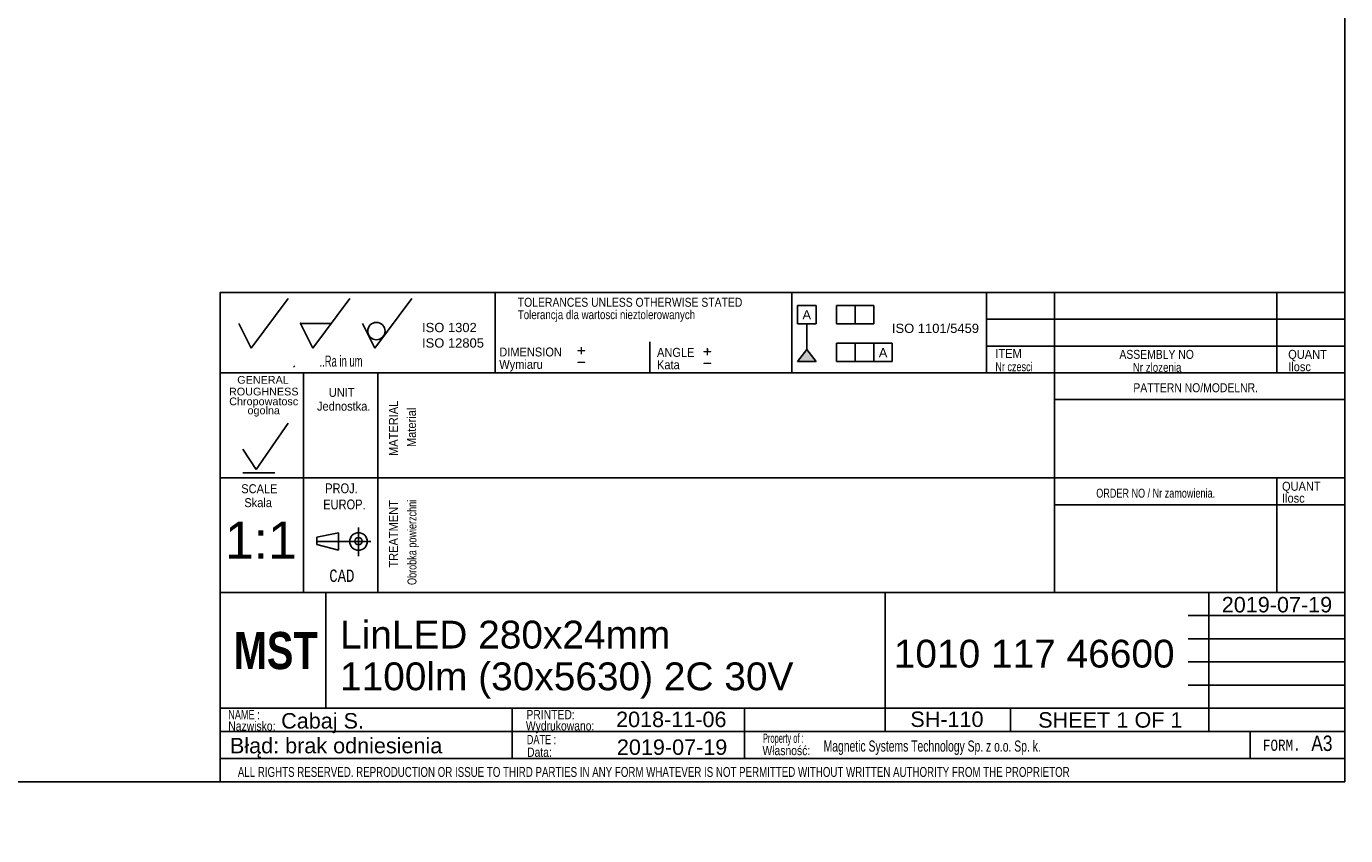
# Model space of a CAD drawing. Header units: millimetres. Extents: x 16 to 406, y 5 to 285.
# Tile 6 of 10: x 192 to 406, y 5 to 136. Entities that reach past the tile are written whole.
import ezdxf
from ezdxf.entities.mleader import LeaderData, LeaderLine
from ezdxf.enums import TextEntityAlignment as Align
from ezdxf.lldxf.tags import DXFTag
from ezdxf.math import Vec2, Vec3

# ---------------------------------------------------------------- set-up
doc = ezdxf.new("R2010")
doc.units = ezdxf.units.MM
doc.layers.add('10', color=7, linetype='Continuous')
doc.layers.add('Default', color=7, linetype='Continuous')
doc.styles.add('SEACAD_Arial', font='arial.ttf')
doc.styles.add('SEACAD_Lucida_Console', font='lucon.TTF', dxfattribs={"width": 0.8})
tags = doc.linetypes.add('CENTER2', pattern=[28.575, 19.05, -3.175, 3.175, -3.175]).pattern_tags.tags
tags[10:11] = [DXFTag(74, 4), DXFTag(75, 0), DXFTag(340, '0'), DXFTag(46, 0.0), DXFTag(50, 0.0), DXFTag(44, 0.0), DXFTag(45, 0.0)]
tags[8:9] = [DXFTag(74, 4), DXFTag(75, 0), DXFTag(340, '0'), DXFTag(46, 0.0), DXFTag(50, 0.0), DXFTag(44, 0.0), DXFTag(45, 0.0)]
tags[6:7] = [DXFTag(74, 4), DXFTag(75, 0), DXFTag(340, '0'), DXFTag(46, 0.0), DXFTag(50, 0.0), DXFTag(44, 0.0), DXFTag(45, 0.0)]
tags[4:5] = [DXFTag(74, 4), DXFTag(75, 0), DXFTag(340, '0'), DXFTag(46, 0.0), DXFTag(50, 0.0), DXFTag(44, 0.0), DXFTag(45, 0.0)]

# ---------------------------------------------------------------- blocks, each defined once
blk = doc.blocks.new('SEANNOT_GROUP9')
at = {"layer": 'Default', "color": 7, "linetype": 'Continuous', "style": 'SEACAD_Arial'}
for s, p in [('LinLED 280x24mm', (243.05, 39.62)), ('1100lm (30x5630) 2C 30V', (243.05, 32.87))]:
    blk.add_text(s, height=4.5, dxfattribs=at).set_placement(p, align=Align.TOP_LEFT)
blk = doc.blocks.new('SEANNOT_GROUP10')
at = {"layer": 'Default', "color": 7, "linetype": 'Continuous', "style": 'SEACAD_Arial'}
blk.add_text('1010 117 46600', height=4.5, dxfattribs=at).set_placement((332.67, 36.54), align=Align.TOP_LEFT)
blk = doc.blocks.new('SEANNOT_GROUP11')
at = {"layer": 'Default', "color": 7, "linetype": 'Continuous', "style": 'SEACAD_Arial'}
blk.add_text('Cabaj S.', height=2.5, dxfattribs=at).set_placement((233.53, 24.68), align=Align.TOP_LEFT)
blk = doc.blocks.new('SEANNOT_GROUP12')
at = {"layer": 'Default', "color": 7, "linetype": 'Continuous', "style": 'SEACAD_Arial'}
blk.add_text('SH-110', height=2.5, dxfattribs=at).set_placement((335.35, 24.93), align=Align.TOP_LEFT)
blk = doc.blocks.new('SEANNOT_GROUP13')
at = {"layer": 'Default', "color": 7, "linetype": 'Continuous', "style": 'SEACAD_Arial'}
blk.add_text('2019-07-19', height=2.5, dxfattribs=at).set_placement((287.86, 20.42), align=Align.TOP_LEFT)
blk = doc.blocks.new('SEANNOT_GROUP14')
at = {"layer": 'Default', "color": 7, "linetype": 'Continuous', "style": 'SEACAD_Arial'}
blk.add_text('1:1', height=6, dxfattribs=at).set_placement((224.43, 55.64), align=Align.TOP_LEFT)
blk = doc.blocks.new('_Dot')
at = {"color": 0, "linetype": 'ByBlock', "lineweight": -2}
blk.add_line((-0.5, 0), (-1, 0), dxfattribs=at)
at = {"color": 0, "linetype": 'ByBlock', "const_width": 0.5}
blk.add_lwpolyline([(-0.25, 0, 1), (0.25, 0, 1)], format="xyb", close=True, dxfattribs=at)
blk = doc.blocks.new('SEANNOT_GROUP16')
at = {"layer": 'Default', "color": 7, "linetype": 'Continuous', "style": 'SEACAD_Arial'}
blk.add_text('2018-11-06', height=2.5, dxfattribs=at).set_placement((287.73, 24.91), align=Align.TOP_LEFT)
blk = doc.blocks.new('SEANNOT_GROUP17')
at = {"layer": 'Default', "color": 7, "linetype": 'Continuous', "style": 'SEACAD_Arial'}
for s, p in [('SHEET ', (356.04, 24.82)), ('1', (368.7, 24.82)), (' OF ', (370.66, 24.82)), ('1', (377.45, 24.82))]:
    blk.add_text(s, height=2.5, dxfattribs=at).set_placement(p, align=Align.TOP_LEFT)
blk = doc.blocks.new('SEANNOT_GROUP18')
at = {"layer": 'Default', "color": 7, "linetype": 'Continuous', "style": 'SEACAD_Arial'}
blk.add_text('2019-07-19', height=2.5, dxfattribs=at).set_placement((385.75, 43.46), align=Align.TOP_LEFT)

msp = doc.modelspace()

# ---------------------------------------------------------------- hatches: boundary and pattern name
at = {"layer": 'Default', "linetype": 'Continuous'}
msp.add_hatch(color=7, dxfattribs=at).paths.add_polyline_path([(318.589, 83.506), (317.089, 81.521), (320.089, 81.521)])

# ---------------------------------------------------------------- linework, layer by layer
at = {"layer": '10', "color": 7, "linetype": 'Continuous'}
for p, q in [((268.166, 92.702), (268.166, 79.702)), ((316.166, 92.702), (316.166, 79.702)), ((347.666, 92.702), (347.666, 79.702)), ((358.666, 92.702), (358.666, 44.202)), ((394.666, 92.702), (394.666, 79.702)), ((228.666, 83.702), (234.666, 91.702)), ((238.666, 83.702), (244.666, 91.702)), ((248.666, 83.702), (254.666, 91.702)), ((226.666, 87.702), (228.666, 83.702)), ((236.666, 87.702), (241.666, 87.702)), ((236.666, 87.702), (238.666, 83.702)), ((246.666, 87.702), (248.666, 83.702)), ((405.666, 88.369), (347.666, 88.369)), ((293.166, 84.702), (293.166, 79.702)), ((405.666, 84.036), (347.666, 84.036)), ((405.666, 79.702), (223.666, 79.702)), ((235.541, 80.629), (235.717, 80.835)), ((237.166, 79.702), (237.166, 44.202)), ((237.166, 79.702), (237.166, 45.702)), ((249.166, 79.702), (249.166, 44.202)), ((405.666, 75.369), (358.666, 75.369)), ((229.469, 64.067), (234.668, 71.572)), ((227.327, 67.349), (229.469, 64.067)), ((405.666, 62.702), (223.666, 62.702)), ((227.327, 63.528), (232.526, 63.528)), ((394.666, 62.702), (394.666, 44.202)), ((405.666, 58.369), (358.666, 58.369)), ((239.312, 53.117), (242.798, 53.809)), ((242.798, 53.809), (242.798, 51.041)), ((246.041, 54.678), (246.041, 50.07)), ((246.041, 54.678), (246.041, 50.07)), ((239.312, 51.925), (239.312, 53.117)), ((242.798, 51.041), (239.312, 51.925)), ((331.291, 44.202), (223.666, 44.202)), ((331.166, 44.202), (223.666, 44.202)), ((240.77, 25.544), (240.77, 44.294)), ((380.291, 44.202), (405.791, 44.202)), ((383.666, 21.702), (383.666, 44.202)), ((380.291, 40.452), (405.791, 40.452)), ((380.291, 36.702), (405.791, 36.702)), ((380.291, 32.952), (405.791, 32.952)), ((380.291, 29.202), (405.791, 29.202)), ((223.666, 25.452), (405.791, 25.452)), ((270.926, 25.414), (270.926, 17.289)), ((308.524, 25.452), (308.524, 17.327)), ((351.541, 25.452), (351.541, 21.702)), ((223.666, 21.702), (380.291, 21.702)), ((390.354, 21.702), (390.354, 17.327)), ((223.666, 17.327), (405.666, 17.327))]:
    msp.add_line(p, q, dxfattribs=at)
at = {"layer": '10', "color": 7, "linetype": 'CENTER2'}
msp.add_line((239.312, 52.425), (248.028, 52.425), dxfattribs=at)
at = {"layer": '10', "color": 7, "linetype": 'Continuous'}
for points in [[(405.666, 13.577), (405.666, 284.577), (15.666, 284.577), (15.666, 13.577), (405.666, 13.577)], [(405.666, 13.577), (405.666, 92.702), (223.666, 92.702), (223.666, 13.577), (405.666, 13.577)], [(331.291, 44.202), (331.291, 21.702), (405.666, 21.702), (405.666, 44.202), (331.291, 44.202)]]:
    msp.add_lwpolyline(points, dxfattribs=at)
for centre, radius in [((248.939, 86.457), 1.402), ((246.041, 52.425), 1.415), ((246.041, 52.484), 0.607)]:
    msp.add_circle(centre, radius, dxfattribs=at)
msp.add_point((236.666, 87.702), dxfattribs=at)
at = {"layer": 'Default', "color": 7, "linetype": 'Continuous'}
for p, q in [((317.089, 87.611), (317.089, 90.611)), ((317.089, 90.611), (320.089, 90.611)), ((320.089, 90.611), (320.089, 87.611)), ((323.424, 87.611), (323.424, 90.611)), ((323.424, 90.611), (329.424, 90.611)), ((326.424, 90.611), (326.424, 87.611)), ((329.424, 90.611), (329.424, 87.611)), ((320.089, 87.611), (317.089, 87.611)), ((318.589, 83.506), (318.589, 87.611)), ((329.424, 87.611), (323.424, 87.611)), ((317.089, 81.521), (318.589, 83.506)), ((318.589, 83.506), (320.089, 81.521)), ((323.424, 81.521), (323.424, 84.521)), ((323.424, 84.521), (332.424, 84.521)), ((326.424, 84.521), (326.424, 81.521)), ((329.424, 81.521), (329.424, 84.521)), ((332.424, 84.521), (332.424, 81.521)), ((320.089, 81.521), (317.089, 81.521)), ((332.424, 81.521), (323.424, 81.521))]:
    msp.add_line(p, q, dxfattribs=at)

# ---------------------------------------------------------------- block references
at = {"layer": 'Default'}
for name in ['SEANNOT_GROUP14', 'SEANNOT_GROUP18', 'SEANNOT_GROUP9', 'SEANNOT_GROUP10', 'SEANNOT_GROUP11', 'SEANNOT_GROUP16', 'SEANNOT_GROUP12', 'SEANNOT_GROUP17', 'SEANNOT_GROUP13']:
    msp.add_blockref(name, (0, 0), dxfattribs=at)

# ---------------------------------------------------------------- texts
at = {"layer": '10', "attachment_point": 1}
for s, insert, char_height, width, style in [('{\\farial rounded mt|b0||i0||c0|p34;\\C7;\\H1.45000002;\\W0.83002;TOLERANCES UNLESS OTHERWISE STATED}', (271.823, 91.84), 1.45, 38.61414, 'SEACAD_Arial'), ('{\\farial rounded mt|b0||i0||c0|p34;\\C7;\\H1.45000002;\\W0.77704;Tolerancja dla wartosci nieztolerowanych}', (271.823, 89.84), 1.45, 36.02936, 'SEACAD_Arial'), ('{\\farial rounded mt|b0||i0||c0|p34;\\C7;\\H1.45000002;\\W0.883;DIMENSION}', (268.823, 83.801), 1.45, 10.15001, 'SEACAD_Arial'), ('{\\farial rounded mt|b0||i0||c0|p34;\\C7;\\H1.45000002;\\W0.883;ANGLE}', (294.351, 83.737), 1.45, 6.05218, 'SEACAD_Arial'), ('{\\farial rounded mt|b0||i0||c0|p34;\\C7;\\H1.45000002;\\W0.883;ITEM}', (349.106, 83.545), 1.45, 4.25544, 'SEACAD_Arial'), ('{\\farial rounded mt|b0||i0||c0|p34;\\C7;\\H1.45000002;\\W0.83002;ASSEMBLY NO}', (369.185, 83.418), 1.45, 12.82936, 'SEACAD_Arial'), ('{\\farial rounded mt|b0||i0||c0|p34;\\C7;\\H1.45000002;\\W0.883;QUANT}', (396.497, 83.418), 1.45, 6.24131, 'SEACAD_Arial'), ('{\\farial rounded mt|b0||i0||c0|p34;\\C7;\\H1.8;\\W0.608;..Ra in um}', (239.73, 82.502), 1.8, 8.92175, 'SEACAD_Arial'), ('{\\farial rounded mt|b0||i0||c0|p34;\\C7;\\H1.45000002;\\W0.883;Wymiaru}', (268.823, 81.801), 1.45, 8.67569, 'SEACAD_Arial'), ('{\\farial rounded mt|b0||i0||c0|p34;\\C7;\\H1.45000002;\\W0.883;Kata}', (294.351, 81.737), 1.45, 5.07501, 'SEACAD_Arial'), ('{\\farial rounded mt|b0||i0||c0|p34;\\C7;\\H1.45000002;\\W0.72406;Nr czesci }', (349.106, 81.418), 1.45, 7.78588, 'SEACAD_Arial'), ('{\\farial rounded mt|b0||i0||c0|p34;\\C7;\\H1.45000002;\\W0.77704;Nr zlozenia}', (371.349, 81.319), 1.45, 9.50428, 'SEACAD_Arial'), ('{\\farial rounded mt|b0||i0||c0|p34;\\C7;\\H1.45000002;\\W0.883;Ilosc}', (396.497, 81.418), 1.45, 6.93479, 'SEACAD_Arial'), ('{\\farial rounded mt|b0||i0||c0|p34;\\C7;\\H1.45000002;\\W0.883;UNIT}', (241.233, 77.275), 1.45, 4.16088, 'SEACAD_Arial'), ('{\\farial rounded mt|b0||i0||c0|p34;\\C7;\\H1.45000002;\\W0.83002;PATTERN NO/MODELNR.}', (371.438, 78.024), 1.45, 21.43479, 'SEACAD_Arial'), ('{\\farial rounded mt|b0||i0||c0|p34;\\C7;\\H1.45000002;\\W0.883;Jednostka.}', (239.329, 75.036), 1.45, 8.72628, 'SEACAD_Arial'), ('{\\farial rounded mt|b0||i0||c0|p34;\\C7;\\H1.45000002;\\W0.883;QUANT}', (395.497, 62.085), 1.45, 6.24131, 'SEACAD_Arial'), ('{\\farial rounded mt|b0||i0||c0|p34;\\C7;\\H1.45000002;\\W0.883;SCALE}', (227.067, 61.69), 1.45, 5.86305, 'SEACAD_Arial'), ('{\\farial rounded mt|b0||i0||c0|p34;\\C7;\\H1.60000002;\\W0.8;PROJ.}', (240.654, 61.826), 1.6, 5.11305, 'SEACAD_Arial'), ('{\\farial rounded mt|b0||i0||c0|p34;\\C7;\\H1.45000002;\\W0.72406;ORDER NO / Nr zamowienia.}', (365.438, 60.97), 1.45, 25.03089, 'SEACAD_Arial'), ('{\\farial rounded mt|b0||i0||c0|p34;\\C7;\\H1.45000002;\\W0.883;Ilosc}', (395.497, 60.165), 1.45, 6.93479, 'SEACAD_Arial'), ('{\\farial rounded mt|b0||i0||c0|p34;\\C7;\\H1.45000002;\\W0.883;Skala}', (227.568, 59.436), 1.45, 5.77723, 'SEACAD_Arial'), ('{\\farial rounded mt|b0||i0||c0|p34;\\C7;\\H1.60000002;\\W0.8;EUROP.}', (240.336, 59.22), 1.6, 6.64349, 'SEACAD_Arial'), ('{\\fLucida Console|b0||i0||c0|p34;\\C7;\\H1.99999998;\\W0.8;CAD}', (241.316, 47.895), 2, 4.53334, 'SEACAD_Lucida_Console'), ('{\\farial rounded mt|b0||i0||c0|p34;\\C7;\\H1.5;\\W0.704;NAME :}', (224.968, 25.176), 1.5, 5.5761, 'SEACAD_Arial'), ('{\\farial rounded mt|b0||i0||c0|p34;\\C7;\\H1.5;\\W0.8;Wydrukowano:}', (273.128, 23.366), 1.5, 11.43865, 'SEACAD_Arial'), ('{\\farial rounded mt|b0||i0||c0|p34;\\C7;\\H1.5;\\W0.8;PRINTED:}', (273.216, 25.176), 1.5, 8.9879, 'SEACAD_Arial'), ('{\\farial rounded mt|b0||i0||c0|p34;\\C7;\\H1.5;\\W0.8;Nazwisko:}', (224.968, 23.329), 1.5, 7.67838, 'SEACAD_Arial'), ('{\\farial rounded mt|b0||i0||c0|p34;\\C7;\\H1.5;\\W0.46208;Property of :}', (311.497, 21.358), 1.5, 8.86958, 'SEACAD_Arial'), ('{\\farial rounded mt|b0||i0||c0|p34;\\C7;\\H1.5;\\W0.704;DATE :}', (273.282, 21.148), 1.5, 5.2174, 'SEACAD_Arial'), ('{\\farial rounded mt|b0||i0||c0|p34;\\C7;\\H1.5;\\W0.8;Własność:}', (311.414, 19.374), 1.5, 10.89131, 'SEACAD_Arial'), ('{\\farial rounded mt|b0||i0||c0|p34;\\C7;\\H1.8;\\W0.667;Magnetic Systems Technology Sp. z o.o. Sp. k.}', (321.317, 20.244), 1.8, 58.30436, 'SEACAD_Arial'), ('{\\fLucida Console|b0||i0||c0|p34;\\C7;\\H1.8;\\W0.8;FORM.}', (392.416, 20.377), 1.8, 6.80001, 'SEACAD_Lucida_Console'), ('{\\farial rounded mt|b0||i0||c0|p34;\\C7;\\H2.50000002;\\W0.8;A3}', (400.244, 21.047), 2.5, 3.31523, 'SEACAD_Arial'), ('{\\farial rounded mt|b0||i0||c0|p34;\\C7;\\H1.5;\\W0.8;Data:}', (273.325, 19.098), 1.5, 6.19566, 'SEACAD_Arial'), ('{\\farial rounded mt|b0||i0||c0|p34;\\C7;\\H1.60000002;\\W0.704;ALL RIGHTS RESERVED. REPRODUCTION OR ISSUE TO THIRD PARTIES IN ANY FORM WHATEVER IS NOT PERMITTED WITHOUT WRITTEN AUTHORITY FROM THE PROPRIETOR}', (226.514, 15.955), 1.6, 148.00001, 'SEACAD_Arial')]:
    msp.add_mtext(s, dxfattribs=dict(at, insert=insert, char_height=char_height, width=width, style=style))
at = {"layer": '10', "char_height": 1.25, "attachment_point": 1}
for s, insert, width in [('{\\fArial|b0||i0||c0|p34;\\C7;\\H1.2499998;\\W1.;GENERAL}', (226.419, 79.196), 8.3424), ('{\\fArial|b0||i0||c0|p34;\\C7;\\H1.2499998;\\W1.;ROUGHNESS}', (225.084, 77.302), 11.22283)]:
    msp.add_mtext(s, dxfattribs=dict(at, insert=insert, width=width))
at = {"layer": '10', "insert": (230.703, 74.174), "char_height": 1.25, "width": 11.65265, "attachment_point": 5, "line_spacing_factor": 0.7}
msp.add_mtext('{\\fArial|b0||i0||c0|p34;\\C7;\\H1.24999998;\\W1.;Chropowatosc\\P}{\\fArial|b0||i0||c0|p34;\\C7;\\H1.24999998;\\W1.;ogolna}', dxfattribs=at)
at = {"layer": '10', "char_height": 1.45, "attachment_point": 1, "rotation": 89.99999, "style": 'SEACAD_Arial'}
for s, insert, width in [('{\\farial rounded mt|b0||i0||c0|p34;\\C7;\\H1.45000002;\\W0.883;MATERIAL}', (250.968, 66.261), 8.92066), ('{\\farial rounded mt|b0||i0||c0|p34;\\C7;\\H1.45000002;\\W0.883;Material}', (253.888, 67.703), 7.15315), ('{\\farial rounded mt|b0||i0||c0|p34;\\C7;\\H1.45000002;\\W0.883;TREATMENT}', (250.968, 48.199), 10.87501), ('{\\farial rounded mt|b0||i0||c0|p34;\\C7;\\H1.45000002;\\W0.72406;Obrobka powierzchni}', (253.968, 45.395), 17.04755)]:
    msp.add_mtext(s, dxfattribs=dict(at, insert=insert, width=width))
at = {"layer": 'Default'}
for s, insert, char_height, width, attachment_point in [('{\\fArial CE|b0||i0||c0|p34;\\C7;\\H1.5;\\W1.;A}', (318.583, 89.835), 1.5, 1.40218, 2), ('{\\fArial|b0||i0||c0|p34;\\C7;\\H1.5;\\W1.;ISO 1302 \\P}{\\fArial|b0||i0||c0|p34;\\C7;\\H1.5;\\W1.;ISO 12805}', (256.327, 87.785), 1.5, 10.48633, 1), ('{\\fArial|b0||i0||c0|p34;\\C7;\\H1.5;\\W1.;ISO 1101/5459}', (339.414, 87.653), 1.5, 14.66134, 2), ('{\\fSolid Edge ISO|b0||i0||c0|p34;\\C7;\\H2.5;\\W1.;+\\P}', (281.293, 84.797), 2.5, 1.88245, 1), ('{\\fSolid Edge ISO|b0||i0||c0|p34;\\C7;\\H2.5;\\W1.;+\\P}', (301.686, 84.64), 2.5, 1.88245, 1), ('{\\fArial CE|b0||i0||c0|p34;\\C7;\\H1.5;\\W1.;A}', (330.939, 83.709), 1.5, 1.40218, 2), ('{\\fSolid Edge ISO|b0||i0||c0|p34;\\C7;\\H2.5;\\W1.;-\\P}', (281.293, 82.914), 2.5, 1.88245, 1), ('{\\fSolid Edge ISO|b0||i0||c0|p34;\\C7;\\H2.5;\\W1.;-\\P}', (301.686, 82.758), 2.5, 1.88245, 1), ('{\\fImpact|b0||i0||c0|p34;\\C7;\\H6.;\\W1.;MST}', (225.853, 37.789), 6, 14.45318, 1)]:
    msp.add_mtext(s, dxfattribs=dict(at, insert=insert, char_height=char_height, width=width, attachment_point=attachment_point))

# ---------------------------------------------------------------- leaders
at = {"layer": 'Default', "color": 7, "linetype": 'Continuous'}
ml = msp.add_multileader_mtext('Standard', dxfattribs=at)
ml.set_content('{\\pxsm0.9;\\fArial|b0||i0||c0|p34;\\W1.; Błąd: brak odniesienia\\P}', color=256)
ml.set_leader_properties()
ml.set_arrow_properties(name='DOT')
ml.build(insert=Vec2(0, 0))
ml.multileader.update_dxf_attribs({"leader_type": 0, "dogleg_length": 0, "arrow_head_size": 2.5})
ctx = ml.context
ctx.base_point, ctx.char_height, ctx.arrow_head_size, ctx.landing_gap_size = Vec3(222.27, 19.052), 2.5, 2.5, 0.875
ctx.mtext.insert = Vec3(224.27, 20.668)

doc.saveas('drawing.dxf')
